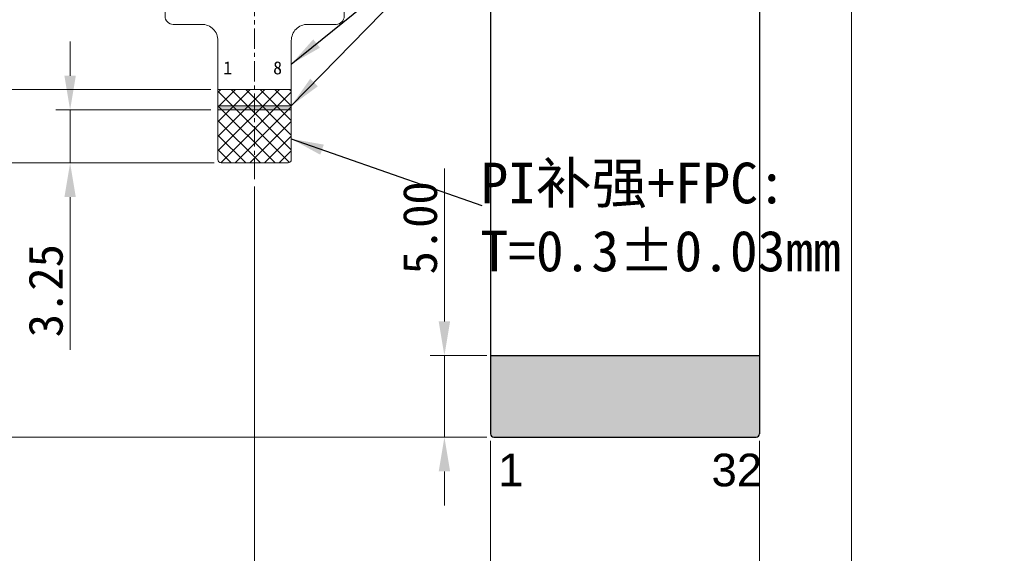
# Model space of a CAD drawing. Header units: millimetres. Extents: x 2436 to 2788, y -3116 to -2823.
# Tile 4 of 12: x 2513 to 2573, y -3015 to -2983. Entities that reach past the tile are written whole.
import ezdxf

# ---------------------------------------------------------------- set-up
doc = ezdxf.new("R2010")
doc.units = ezdxf.units.MM
doc.linetypes.add('CENTER', pattern=[2, 1.25, -0.25, 0.25, -0.25])
doc.layers.add('center', color=1, linetype='CENTER', lineweight=9)
doc.layers.add('DIM', color=3, linetype='Continuous', lineweight=13)
for name, color, linetype in [('fpc1', 40, 'Continuous'), ('TP-FPC', 5, 'Continuous'), ('铁框', 190, 'Continuous')]:
    doc.layers.add(name, color=color, linetype=linetype)
doc.styles.add('仿宋', font='txt')
doc.styles.add('宋体', font='txt')
doc.dimstyles.new('Lei-标注', dxfattribs={"dimtxt": 2.5, "dimasz": 2, "dimexe": 0.5, "dimexo": 0.3, "dimtad": 1, "dimtxsty": '宋体', "dimcen": 2.5, "dimclrd": 8, "dimclre": 8, "dimclrt": 4, "dimadec": 0, "dimazin": 2, "dimtfac": 1, "dimtmove": 0, "dimatfit": 3, "dimfxl": 1, "dimarcsym": 0})
doc.dimstyles.new('SVA', dxfattribs={"dimscale": 0.7, "dimtxt": 3, "dimasz": 3, "dimexe": 1.25, "dimexo": 0.625, "dimtad": 1, "dimzin": 1, "dimdsep": 46, "dimtxsty": 'Standard', "dimcen": 3, "dimazin": 0, "dimtfac": 1, "dimtmove": 0, "dimatfit": 3, "dimfxl": 1, "dimlwd": 13, "dimlwe": 13, "dimarcsym": 0})

# ---------------------------------------------------------------- blocks, each defined once
blk = doc.blocks.new('*D452')
at = {"layer": 'Defpoints', "color": 0, "transparency": 16777216}
for p in [(2508.639, -2958.133), (2478.31, -3008.133), (2541.949, -3008.133)]:
    blk.add_point(p, dxfattribs=at)
at = {"layer": '铁框', "color": 0, "lineweight": 13, "transparency": 16777216}
for p, q in [((2508.202, -2958.133), (2477.435, -2958.133)), ((2478.31, -2960.233), (2478.31, -3006.033)), ((2541.512, -3008.133), (2477.435, -3008.133))]:
    blk.add_line(p, q, dxfattribs=at)
at = {"layer": '铁框', "color": 0, "transparency": 16777216}
for points in [[(2477.96, -2960.233), (2478.66, -2960.233), (2478.31, -2958.133)], [(2477.96, -3006.033), (2478.66, -3006.033), (2478.31, -3008.133)]]:
    blk.add_solid(points, dxfattribs=at)
at = {"layer": '铁框', "color": 3, "transparency": 16777216, "insert": (2476.822, -2983.133), "char_height": 2.1, "attachment_point": 5, "rotation": 90}
blk.add_mtext('50.00', dxfattribs=at)
blk = doc.blocks.new('*D453')
at = {"layer": 'Defpoints', "color": 0, "transparency": 16777216}
for p in [(2563.899, -2958.133), (2558.249, -3007.933), (2563.899, -3019.575)]:
    blk.add_point(p, dxfattribs=at)
at = {"layer": '铁框', "color": 0, "lineweight": 13, "transparency": 16777216}
for p, q in [((2563.899, -2958.57), (2563.899, -3020.45)), ((2558.249, -3008.37), (2558.249, -3020.45)), ((2560.349, -3019.575), (2561.799, -3019.575)), ((2563.899, -3019.575), (2573.274, -3019.575))]:
    blk.add_line(p, q, dxfattribs=at)
at = {"layer": '铁框', "color": 0, "transparency": 16777216}
for points in [[(2560.349, -3019.225), (2560.349, -3019.925), (2558.249, -3019.575)], [(2561.799, -3019.225), (2561.799, -3019.925), (2563.899, -3019.575)]]:
    blk.add_solid(points, dxfattribs=at)
at = {"layer": '铁框', "color": 3, "transparency": 16777216, "insert": (2569.637, -3018.087), "char_height": 2.1, "attachment_point": 5}
blk.add_mtext('5.65', dxfattribs=at)
blk = doc.blocks.new('*D454')
at = {"layer": 'Defpoints', "color": 0, "transparency": 16777216}
for p in [(2541.749, -3007.933), (2558.249, -3008.108), (2558.249, -3019.575)]:
    blk.add_point(p, dxfattribs=at)
at = {"layer": '铁框', "color": 0, "lineweight": 13, "transparency": 16777216}
for p, q in [((2541.749, -3008.37), (2541.749, -3020.45)), ((2558.249, -3008.545), (2558.249, -3020.45)), ((2543.849, -3019.575), (2556.149, -3019.575))]:
    blk.add_line(p, q, dxfattribs=at)
at = {"layer": '铁框', "color": 0, "transparency": 16777216}
for points in [[(2543.849, -3019.225), (2543.849, -3019.925), (2541.749, -3019.575)], [(2556.149, -3019.225), (2556.149, -3019.925), (2558.249, -3019.575)]]:
    blk.add_solid(points, dxfattribs=at)
at = {"layer": '铁框', "color": 3, "transparency": 16777216, "insert": (2549.999, -3018.087), "char_height": 2.1, "attachment_point": 5}
blk.add_mtext('16.50', dxfattribs=at)
blk = doc.blocks.new('*D455')
at = {"layer": 'Defpoints', "color": 0, "transparency": 16777216}
for p in [(2538.915, -3003.133), (2541.949, -3003.133), (2541.949, -3008.133)]:
    blk.add_point(p, dxfattribs=at)
at = {"layer": '铁框', "color": 0, "lineweight": 13, "transparency": 16777216}
for p, q in [((2538.915, -3001.033), (2538.915, -2991.658)), ((2541.512, -3003.133), (2538.04, -3003.133)), ((2538.915, -3008.133), (2538.915, -3003.133)), ((2541.512, -3008.133), (2538.04, -3008.133)), ((2538.915, -3010.233), (2538.915, -3012.333))]:
    blk.add_line(p, q, dxfattribs=at)
at = {"layer": '铁框', "color": 0, "transparency": 16777216}
for points in [[(2538.565, -3001.033), (2539.265, -3001.033), (2538.915, -3003.133)], [(2538.565, -3010.233), (2539.265, -3010.233), (2538.915, -3008.133)]]:
    blk.add_solid(points, dxfattribs=at)
at = {"layer": '铁框', "color": 3, "transparency": 16777216, "insert": (2537.428, -2995.295), "char_height": 2.1, "attachment_point": 5, "rotation": 90}
blk.add_mtext('5.00', dxfattribs=at)
blk = doc.blocks.new('*D459')
at = {"layer": 'Defpoints', "color": 0, "transparency": 16777216}
for p in [(2502.343, -2971.333), (2526.03, -2971.333), (2541.512, -3008.133)]:
    blk.add_point(p, dxfattribs=at)
at = {"layer": '铁框', "color": 0, "lineweight": 13, "transparency": 16777216}
for p, q in [((2525.593, -2971.333), (2501.468, -2971.333)), ((2502.343, -3006.033), (2502.343, -2973.433)), ((2541.074, -3008.133), (2501.468, -3008.133))]:
    blk.add_line(p, q, dxfattribs=at)
at = {"layer": '铁框', "color": 0, "transparency": 16777216}
for points in [[(2501.993, -2973.433), (2502.693, -2973.433), (2502.343, -2971.333)], [(2501.993, -3006.033), (2502.693, -3006.033), (2502.343, -3008.133)]]:
    blk.add_solid(points, dxfattribs=at)
at = {"layer": '铁框', "color": 3, "transparency": 16777216, "insert": (2500.855, -2989.733), "char_height": 2.1, "attachment_point": 5, "rotation": 90}
blk.add_mtext('36.80', dxfattribs=at)
blk = doc.blocks.new('*D461')
at = {"layer": 'Defpoints', "color": 0, "transparency": 16777216}
for p in [(2508.839, -2957.813), (2486.143, -2991.313), (2525.219, -2991.313)]:
    blk.add_point(p, dxfattribs=at)
at = {"layer": '铁框', "color": 0, "lineweight": 13, "transparency": 16777216}
for p, q in [((2508.402, -2957.813), (2485.268, -2957.813)), ((2486.143, -2959.913), (2486.143, -2989.213)), ((2524.782, -2991.313), (2485.268, -2991.313))]:
    blk.add_line(p, q, dxfattribs=at)
at = {"layer": '铁框', "color": 0, "transparency": 16777216}
for points in [[(2485.793, -2959.913), (2486.493, -2959.913), (2486.143, -2957.813)], [(2485.793, -2989.213), (2486.493, -2989.213), (2486.143, -2991.313)]]:
    blk.add_solid(points, dxfattribs=at)
at = {"layer": '铁框', "color": 3, "transparency": 16777216, "insert": (2484.655, -2974.563), "char_height": 2.1, "attachment_point": 5, "rotation": 90}
blk.add_mtext('33.50%%P0.3', dxfattribs=at)
blk = doc.blocks.new('*D462')
at = {"layer": 'Defpoints', "color": 0, "transparency": 16777216}
for p in [(2525.019, -2988.063), (2515.946, -2991.313), (2525.219, -2991.313)]:
    blk.add_point(p, dxfattribs=at)
at = {"layer": '铁框', "color": 0, "lineweight": 13, "transparency": 16777216}
for p, q in [((2515.946, -2985.963), (2515.946, -2983.863)), ((2524.582, -2988.063), (2515.071, -2988.063)), ((2515.946, -2988.063), (2515.946, -2991.313)), ((2524.782, -2991.313), (2515.071, -2991.313)), ((2515.946, -2993.413), (2515.946, -3002.788))]:
    blk.add_line(p, q, dxfattribs=at)
at = {"layer": '铁框', "color": 0, "transparency": 16777216}
for points in [[(2515.596, -2985.963), (2516.296, -2985.963), (2515.946, -2988.063)], [(2515.596, -2993.413), (2516.296, -2993.413), (2515.946, -2991.313)]]:
    blk.add_solid(points, dxfattribs=at)
at = {"layer": '铁框', "color": 3, "transparency": 16777216, "insert": (2514.458, -2999.15), "char_height": 2.1, "attachment_point": 5, "rotation": 90}
blk.add_mtext('3.25', dxfattribs=at)
blk = doc.blocks.new('*D463')
at = {"layer": 'Defpoints', "color": 0, "transparency": 16777216}
for p in [(2525.019, -2986.813), (2511.088, -2991.313), (2525.219, -2991.313)]:
    blk.add_point(p, dxfattribs=at)
at = {"layer": '铁框', "color": 0, "lineweight": 13, "transparency": 16777216}
for p, q in [((2511.088, -2984.713), (2511.088, -2982.613)), ((2524.582, -2986.813), (2510.213, -2986.813)), ((2511.088, -2986.813), (2511.088, -2991.313)), ((2524.782, -2991.313), (2510.213, -2991.313)), ((2511.088, -2993.413), (2511.088, -3002.788))]:
    blk.add_line(p, q, dxfattribs=at)
at = {"layer": '铁框', "color": 0, "transparency": 16777216}
for points in [[(2510.738, -2984.713), (2511.438, -2984.713), (2511.088, -2986.813)], [(2510.738, -2993.413), (2511.438, -2993.413), (2511.088, -2991.313)]]:
    blk.add_solid(points, dxfattribs=at)
at = {"layer": '铁框', "color": 3, "transparency": 16777216, "insert": (2509.601, -2999.15), "char_height": 2.1, "attachment_point": 5, "rotation": 90}
blk.add_mtext('4.50', dxfattribs=at)
blk = doc.blocks.new('ctp')
at = {"layer": 'TP-FPC', "lineweight": 5, "true_color": 0xf26722}
h = blk.add_hatch(dxfattribs=at)
h.set_pattern_fill('ANSI37', color=30, scale=0.2)
h.set_pattern_definition([(45, (1648.5871, -3282.3989), (-0.4490128, 0.4490128), []), (135, (1648.5871, -3282.3989), (-0.4490128, -0.4490128), [])])
h.paths.add_polyline_path([(2195.871, -3142.013), (2195.871, -3146.313, 0.414214), (2196.071, -3146.513), (2200.171, -3146.513, 0.414214), (2200.371, -3146.313), (2200.371, -3142.013)])
at = {"layer": 'TP-FPC', "lineweight": 5}
h = blk.add_hatch(color=7, dxfattribs=at)
h.dxf.hatch_style = 1
h.paths.add_polyline_path([(2195.871, -3143.013), (2200.371, -3143.013), (2200.371, -3143.263), (2195.871, -3143.263)])
at = {"color": 1, "lineweight": 5}
blk.add_lwpolyline([(2198.121, -3147.513), (2198.121, -3102.447)], dxfattribs=at)
at = {"layer": 'TP-FPC', "color": 30, "lineweight": 5, "true_color": 0xf26722}
blk.add_line((2195.871, -3142.013), (2200.371, -3142.013), dxfattribs=at)
at = {"layer": 'TP-FPC', "lineweight": 5}
blk.add_lwpolyline([(2193.601, -3113.013, -0.300614), (2195.121, -3115.313), (2195.121, -3125.013, -0.414214), (2194.121, -3126.013), (2193.121, -3126.013, 0.414214), (2192.621, -3126.513), (2192.621, -3137.513, 0.414214), (2193.121, -3138.013), (2194.871, -3138.013, -0.414214), (2195.871, -3139.013), (2195.871, -3146.313, 0.414214), (2196.071, -3146.513), (2200.171, -3146.513, 0.414214), (2200.371, -3146.313), (2200.371, -3139.013, -0.414214), (2201.371, -3138.013), (2203.121, -3138.013, 0.414214), (2203.621, -3137.513), (2203.621, -3126.513, 0.414214), (2203.121, -3126.013), (2202.121, -3126.013, -0.414214), (2201.121, -3125.013), (2201.121, -3115.313, -0.300614), (2202.641, -3113.013, -0.300614)], format="xyb", dxfattribs=at)
at = {"layer": 'TP-FPC', "color": 7, "lineweight": 5}
blk.add_lwpolyline([(2195.871, -3143.013), (2200.371, -3143.013), (2200.371, -3143.263), (2195.871, -3143.263)], close=True, dxfattribs=at)
for s, p in [('1', (2196.197, -3141.081)), ('8', (2199.259, -3141.081))]:
    blk.add_text(s, height=0.8, dxfattribs=at).set_placement(p)
blk = doc.blocks.new('*D478')
at = {"layer": 'Defpoints', "color": 0, "transparency": 16777216}
for p in [(2527.269, -2992.313), (2541.754, -3007.975), (2527.269, -3019.575)]:
    blk.add_point(p, dxfattribs=at)
at = {"layer": '铁框', "color": 0, "lineweight": 13, "transparency": 16777216}
for p, q in [((2527.269, -2992.75), (2527.269, -3020.45)), ((2541.754, -3008.413), (2541.754, -3020.45)), ((2539.654, -3019.575), (2529.369, -3019.575))]:
    blk.add_line(p, q, dxfattribs=at)
at = {"layer": '铁框', "color": 0, "transparency": 16777216}
for points in [[(2529.369, -3019.225), (2529.369, -3019.925), (2527.269, -3019.575)], [(2539.654, -3019.225), (2539.654, -3019.925), (2541.754, -3019.575)]]:
    blk.add_solid(points, dxfattribs=at)
at = {"layer": '铁框', "color": 3, "transparency": 16777216, "insert": (2534.512, -3018.087), "char_height": 2.1, "attachment_point": 5}
blk.add_mtext('14.48', dxfattribs=at)

msp = doc.modelspace()

# ---------------------------------------------------------------- hatches: boundary and pattern name
at = {"layer": 'fpc1'}
h = msp.add_hatch(color=256, dxfattribs=at)
h.dxf.hatch_style = 1
h.paths.add_polyline_path([(2541.749, -3003.133), (2541.749, -3007.933, 0.414214), (2541.949, -3008.133), (2558.049, -3008.133, 0.414214), (2558.249, -3007.933), (2558.249, -3003.133)])

# ---------------------------------------------------------------- linework, layer by layer
for p, q in [((2558.249, -2960.533), (2558.249, -3007.933)), ((2541.749, -2971.833), (2541.749, -3007.933)), ((2541.749, -3003.133), (2558.249, -3003.133)), ((2541.749, -3003.133), (2558.249, -3003.133)), ((2541.949, -3008.133), (2558.049, -3008.133))]:
    msp.add_line(p, q, dxfattribs=at)
for centre, start, end in [((2541.949, -3007.933), 180, 270), ((2558.049, -3007.933), 270, 0), ((2558.049, -3007.933), 270, 0)]:
    msp.add_arc(centre, 0.2, start, end, dxfattribs=at)

# ---------------------------------------------------------------- block references
at = {"layer": 'center', "color": 0}
msp.add_blockref('ctp', (329.149, 155.201), dxfattribs=at)

# ---------------------------------------------------------------- texts
at = {"layer": 'DIM', "color": 0, "lineweight": 5, "insert": (2541.131, -2991.295), "char_height": 2.5, "attachment_point": 1}
msp.add_mtext_dynamic_manual_height_columns('{\\fSimSun|b0|i0|c134|p2;PI补强\\fSimSun|b0|i0|c0|p2;+FPC:\\PT=0.3%%P0.0\\fSimSun|b0|i0|c134|p2;3\\fSimSun|b0|i0|c0|p2;mm}', width=24.81881, gutter_width=12.5, heights=[0], dxfattribs=at)
at = {"layer": 'fpc1', "char_height": 2.0049, "attachment_point": 1, "style": '仿宋'}
for s, insert, width in [('{\\fArial|b0|i0|c0|p32;1}', (2542.207, -3009.142), 7.60751), ('{\\fArial|b0|i0|c0|p32;32}', (2555.305, -3009.148), 3.93663)]:
    msp.add_mtext(s, dxfattribs=dict(at, insert=insert, width=width))

# ---------------------------------------------------------------- dimensions: what is measured, and where the dimension line sits
at = {"layer": '铁框', "color": 0}
for base, p1, p2, picture, middle in [((2478.31, -3008.133), (2508.639, -2958.133), (2541.949, -3008.133), '*D452', (2476.822, -2983.133)), ((2502.343, -2971.333), (2541.512, -3008.133), (2526.03, -2971.333), '*D459', (2500.855, -2989.733)), ((2511.088, -2991.313), (2525.019, -2986.813), (2525.219, -2991.313), '*D463', (2509.601, -2999.15)), ((2515.946, -2991.313), (2525.019, -2988.063), (2525.219, -2991.313), '*D462', (2514.458, -2999.15)), ((2538.915, -3003.133), (2541.949, -3008.133), (2541.949, -3003.133), '*D455', (2537.428, -2995.295))]:
    dim = msp.add_linear_dim(base=base, p1=p1, p2=p2, angle=90, dimstyle='SVA', override={"dimclrt": 3}, dxfattribs=at)
    dim.commit()
    dim.dimension.update_dxf_attribs({"geometry": picture, "text_midpoint": middle})
dim = msp.add_linear_dim(base=(2486.143, -2991.313), p1=(2508.839, -2957.813), p2=(2525.219, -2991.313), angle=90, text='<>%%P0.3', dimstyle='SVA', override={"dimclrt": 3}, dxfattribs=at)
dim.commit()
dim.dimension.update_dxf_attribs({"geometry": '*D461', "text_midpoint": (2484.655, -2974.563)})
for base, p1, p2, picture, middle in [((2563.899, -3019.575), (2558.249, -3007.933), (2563.899, -2958.133), '*D453', (2569.637, -3018.087)), ((2527.2693, -3019.5749), (2541.7539, -3007.9752), (2527.2693, -2992.3126), '*D478', (2534.5116, -3018.0874)), ((2558.249, -3019.575), (2541.749, -3007.933), (2558.249, -3008.108), '*D454', (2549.999, -3018.087))]:
    dim = msp.add_linear_dim(base=base, p1=p1, p2=p2, dimstyle='SVA', override={"dimclrt": 3}, dxfattribs=at)
    dim.commit()
    dim.dimension.update_dxf_attribs({"geometry": picture, "text_midpoint": middle})

# ---------------------------------------------------------------- leaders
at = {"layer": 'DIM', "lineweight": 5}
for points in [[(2529.519, -2985.249), (2541.387, -2975.642)], [(2529.519, -2987.813), (2541.387, -2975.642)], [(2529.519, -2989.839), (2541.211, -2993.933)]]:
    msp.add_leader(points, dimstyle='Lei-标注', dxfattribs=at)

doc.saveas('drawing.dxf')
